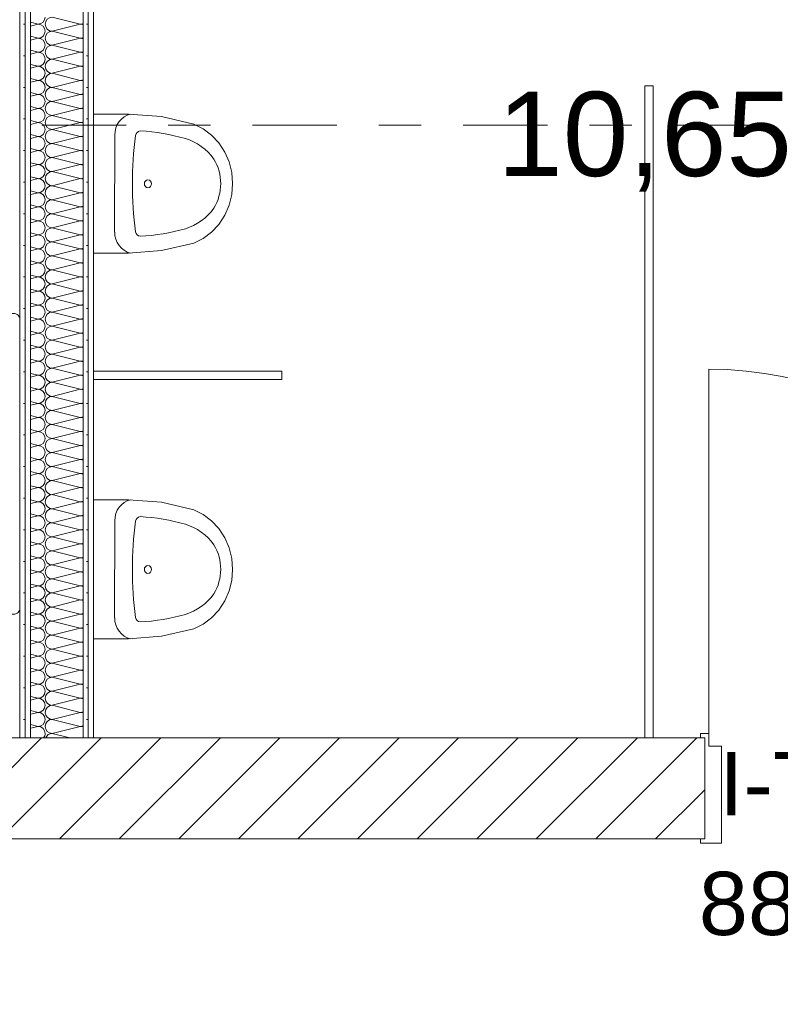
# Model space of a CAD drawing. Header units: metres. Extents: x -167 to 262, y -186 to 508.
# Tile 208 of 256: x 54.47 to 56.28, y 36.5 to 38.84. Entities that reach past the tile are written whole.
import ezdxf
from ezdxf.enums import TextEntityAlignment as Align

# ---------------------------------------------------------------- set-up
doc = ezdxf.new("R2010")
doc.units = ezdxf.units.M
doc.header["$MEASUREMENT"] = 0
doc.linetypes.add('Raster', pattern=[0.4, 0.2, -0.1, 0, -0.1])
for name, color, linetype in [('10 Wand außen', 7, 'Continuous'), ('10 Wand innen tragend', 7, 'Continuous'), ('50 Sanitäreinrichtung', 7, 'Continuous'), ('60 Auffüllung', 7, 'Continuous'), ('70 Sanitär Installation', 7, 'Continuous'), ('80 Raum', 7, 'Continuous'), ('90 Achsraster', 7, 'Continuous'), ('94 Genehmigungsplanung Bemaßung', 7, 'Continuous')]:
    doc.layers.add(name, color=color, linetype=linetype)
doc.styles.add('ERSTELLTER_STIL_1', font='arial.ttf')
doc.styles.add('ERSTELLTER_STIL_2', font='arial.ttf')
doc.dimstyles.new('ERSTELLTER_STIL__1', dxfattribs={"dimtxt": 0.25, "dimasz": 0.19, "dimexe": 0.18, "dimexo": 0.1, "dimgap": 0, "dimtad": 1, "dimtih": 1, "dimtoh": 1, "dimzin": 0, "dimdsep": 46, "dimtxsty": 'ERSTELLTER_STIL_1', "dimblk": 'ARROWHEAD_6', "dimblk1": 'ARROWHEAD_6', "dimblk2": 'ARROWHEAD_6', "dimcen": 0.09, "dimclrd": 7, "dimclre": 7, "dimclrt": 7, "dimazin": 0, "dimtfac": 1, "dimtdec": 4, "dimtmove": 0, "dimatfit": 3, "dimfxl": 1, "dimtolj": 1, "dimtzin": 0, "dimarcsym": 0})
doc.dimstyles.new('ERSTELLTER_STIL__2', dxfattribs={"dimtxt": 0.25, "dimasz": 0.19, "dimexe": 0.18, "dimexo": 0.1, "dimgap": 0, "dimtad": 1, "dimzin": 0, "dimdsep": 46, "dimtxsty": 'ERSTELLTER_STIL_1', "dimblk": 'ARROWHEAD_6', "dimblk1": 'ARROWHEAD_6', "dimblk2": 'ARROWHEAD_6', "dimcen": 0.09, "dimclrd": 7, "dimclre": 7, "dimclrt": 7, "dimazin": 0, "dimtfac": 1, "dimtdec": 4, "dimtmove": 0, "dimatfit": 3, "dimfxl": 1, "dimtolj": 1, "dimtzin": 0, "dimarcsym": 0})
pattern_1 = [(0, (27236.132094, 33357.27905), (0, 0.075), [0, -0.075])]

# ---------------------------------------------------------------- blocks, each defined once
blk = doc.blocks.new('WC Herren_0-07_12_1', base_point=(56.2912, 39.0113))
at = {"layer": '80 Raum', "color": 7, "lineweight": 18, "insert": (55.6055, 38.727), "char_height": 0.2, "attachment_point": 1, "style": 'ERSTELLTER_STIL_1'}
blk.add_mtext('\\A1;{\\pql;\\pt0,0.2;\\fArial|b0|i0|c0|p0;\\W1.000000;10,65\\fArial|b0|i0|c0|p0;\\W1.000000;\\A1{\\H.66x;\\S^  ;}\\fArial|b0|i0|c0|p0;\\W1.000000; m\\fArial|b0|i0|c0|p0;\\W1.000000;\\A1{\\H.66x;\\S2^  ;}}', dxfattribs=at)
at = {"layer": '80 Raum', "color": 7, "lineweight": 18, "style": 'ERSTELLTER_STIL_1'}
for tag, p in [('DUMMY_850', (56.977, 39.5613)), ('ROOM_NAME', (55.6055, 39.5156)), ('DUMMY_851', (56.1544, 39.1684)), ('ROOM_NUMBER', (55.6055, 39.1227)), ('DUMMY_852', (55.6055, 38.7756))]:
    blk.add_attdef(tag, text='', height=0.2, dxfattribs=at).set_placement(p, align=Align.TOP_LEFT)
blk = doc.blocks.new('Zargentür 1-Fl 27_4')
at = {"layer": '10 Wand innen tragend', "color": 7, "linetype": 'Continuous', "lineweight": 18}
for p, q in [((0.4325, 0.01), (0.4325, 0.875)), ((-0.4325, 0.01), (-0.4525, 0.01)), ((-0.4525, 0.01), (-0.4525, 0)), ((-0.4525, 0), (-0.4425, 0)), ((-0.4425, 0), (-0.4425, -0.24)), ((-0.4325, -0.02), (-0.4325, 0.01)), ((0.4325, -0.02), (0.4325, 0.01)), ((0.4325, 0.01), (0.4525, 0.01)), ((0.4525, 0), (0.4425, 0)), ((0.4425, 0), (0.4425, -0.24)), ((0.4525, 0.01), (0.4525, 0)), ((-0.4025, -0.02), (-0.4325, -0.02)), ((-0.4025, -0.25), (-0.4025, -0.02)), ((0.4025, -0.25), (0.4025, -0.02)), ((0.4025, -0.02), (0.4325, -0.02)), ((-0.4425, -0.24), (-0.4525, -0.24)), ((-0.4525, -0.24), (-0.4525, -0.25)), ((-0.4525, -0.25), (-0.4025, -0.25)), ((0.4525, -0.25), (0.4025, -0.25)), ((0.4425, -0.24), (0.4525, -0.24)), ((0.4525, -0.24), (0.4525, -0.25))]:
    blk.add_line(p, q, dxfattribs=at)
at = {"layer": '10 Wand innen tragend', "color": 7, "linetype": 'Continuous', "lineweight": 13}
for p, q in [((-0.4425, 0), (-0.4425, -0.24)), ((-0.4425, 0), (-0.4425, -0.24)), ((0.4425, 0), (0.4425, -0.24)), ((0.4425, 0), (0.4425, -0.24))]:
    blk.add_line(p, q, dxfattribs=at)
blk.add_arc((0.4325, 0.01), 0.865, 90, 180, dxfattribs=at)
blk = doc.blocks.new('T Marker 27_17')
at = {"layer": '10 Wand innen tragend', "color": 7, "lineweight": 13, "char_height": 0.15, "attachment_point": 7, "rotation": 180, "style": 'ERSTELLTER_STIL_1'}
for s, insert in [('\\A1;{\\pql;\\pt0;\\fArial|b0|i0|c0|p0;\\W1.000000;88\\fArial|b0|i0|c0|p0;\\W1.000000;\\A1{\\H.66x;\\S5^  ;}\\fArial|b0|i0|c0|p0;\\W1.000000; x 2,41\\fArial|b0|i0|c0|p0;\\W1.000000;\\A1{\\H.66x;\\S^  ;}}', (0.4563, 0.2718)), ('\\A1;{\\pql;\\pt0;\\fArial|b0|i0|c0|p0;\\W1.000000;I-Tür-05\\fArial|b0|i0|c0|p0;\\W1.000000;\\fArial|b0|i0|c0|p0;\\W1.000000;\\fArial|b0|i0|c0|p0;\\W1.000000;}', (0.4084, -0.0542))]:
    blk.add_mtext(s, dxfattribs=dict(at, insert=insert))
blk = doc.blocks.new('*X108', base_point=(27236.1321, 33357.279))
at = {"layer": '10 Wand außen', "color": 8, "linetype": 'Continuous', "lineweight": 18}
for p, q in [((54.5488, 38.8457), (54.6154, 38.829)), ((54.497, 38.8337), (54.5154, 38.829)), ((54.497, 38.8244), (54.5154, 38.829)), ((54.5488, 38.8124), (54.6154, 38.829)), ((54.497, 38.8003), (54.5154, 38.7957)), ((54.497, 38.7911), (54.5154, 38.7957)), ((54.5488, 38.8124), (54.6154, 38.7957)), ((54.5488, 38.779), (54.6154, 38.7957)), ((54.5488, 38.779), (54.6154, 38.7624)), ((54.497, 38.767), (54.5154, 38.7624)), ((54.497, 38.7578), (54.5154, 38.7624)), ((54.5488, 38.7457), (54.6154, 38.7624)), ((54.497, 38.7337), (54.5154, 38.729)), ((54.497, 38.7244), (54.5154, 38.729)), ((54.5488, 38.7457), (54.6154, 38.729)), ((54.5488, 38.7124), (54.6154, 38.729)), ((54.497, 38.7003), (54.5154, 38.6957)), ((54.5488, 38.7124), (54.6154, 38.6957)), ((54.497, 38.6911), (54.5154, 38.6957)), ((54.5488, 38.679), (54.6154, 38.6957)), ((54.5488, 38.679), (54.6154, 38.6624)), ((54.497, 38.667), (54.5154, 38.6624)), ((54.497, 38.6578), (54.5154, 38.6624)), ((54.5488, 38.6457), (54.6154, 38.6624)), ((54.497, 38.6337), (54.5154, 38.629)), ((54.497, 38.6244), (54.5154, 38.629)), ((54.5488, 38.6457), (54.6154, 38.629)), ((54.5488, 38.6124), (54.6154, 38.629)), ((54.5488, 38.6124), (54.6154, 38.5957)), ((54.497, 38.6003), (54.5154, 38.5957)), ((54.497, 38.5911), (54.5154, 38.5957)), ((54.5488, 38.579), (54.6154, 38.5957)), ((54.497, 38.567), (54.5154, 38.5624)), ((54.497, 38.5578), (54.5154, 38.5624)), ((54.5488, 38.579), (54.6154, 38.5624)), ((54.5488, 38.5457), (54.6154, 38.5624)), ((54.5488, 38.5457), (54.6154, 38.529)), ((54.497, 38.5337), (54.5154, 38.529)), ((54.497, 38.5244), (54.5154, 38.529)), ((54.5488, 38.5124), (54.6154, 38.529)), ((54.5488, 38.5124), (54.6154, 38.4957)), ((54.497, 38.5003), (54.5154, 38.4957)), ((54.497, 38.4911), (54.5154, 38.4957)), ((54.5488, 38.479), (54.6154, 38.4957)), ((54.497, 38.467), (54.5154, 38.4624)), ((54.5488, 38.479), (54.6154, 38.4624)), ((54.497, 38.4578), (54.5154, 38.4624)), ((54.5488, 38.4457), (54.6154, 38.4624)), ((54.5488, 38.4457), (54.6154, 38.429)), ((54.497, 38.4337), (54.5154, 38.429)), ((54.497, 38.4244), (54.5154, 38.429)), ((54.5488, 38.4124), (54.6154, 38.429)), ((54.497, 38.4003), (54.5154, 38.3957)), ((54.497, 38.3911), (54.5154, 38.3957)), ((54.5488, 38.4124), (54.6154, 38.3957)), ((54.5488, 38.379), (54.6154, 38.3957)), ((54.5488, 38.379), (54.6154, 38.3624)), ((54.497, 38.367), (54.5154, 38.3624)), ((54.497, 38.3578), (54.5154, 38.3624)), ((54.5488, 38.3457), (54.6154, 38.3624)), ((54.497, 38.3337), (54.5154, 38.329)), ((54.497, 38.3244), (54.5154, 38.329)), ((54.5488, 38.3457), (54.6154, 38.329)), ((54.5488, 38.3124), (54.6154, 38.329)), ((54.5488, 38.3124), (54.6154, 38.2957)), ((54.497, 38.3003), (54.5154, 38.2957)), ((54.497, 38.2911), (54.5154, 38.2957)), ((54.5488, 38.279), (54.6154, 38.2957)), ((54.5488, 38.279), (54.6154, 38.2624)), ((54.497, 38.267), (54.5154, 38.2624)), ((54.497, 38.2578), (54.5154, 38.2624)), ((54.5488, 38.2457), (54.6154, 38.2624)), ((54.497, 38.2337), (54.5154, 38.229)), ((54.5488, 38.2457), (54.6154, 38.229)), ((54.497, 38.2244), (54.5154, 38.229)), ((54.5488, 38.2124), (54.6154, 38.229)), ((54.5488, 38.2124), (54.6154, 38.1957)), ((54.497, 38.2003), (54.5154, 38.1957)), ((54.497, 38.1911), (54.5154, 38.1957)), ((54.5488, 38.179), (54.6154, 38.1957)), ((54.497, 38.167), (54.5154, 38.1624)), ((54.497, 38.1578), (54.5154, 38.1624)), ((54.5488, 38.179), (54.6154, 38.1624)), ((54.5488, 38.1457), (54.6154, 38.1624)), ((54.5488, 38.1457), (54.6154, 38.129)), ((54.497, 38.1337), (54.5154, 38.129)), ((54.497, 38.1244), (54.5154, 38.129)), ((54.5488, 38.1124), (54.6154, 38.129)), ((54.497, 38.1003), (54.5154, 38.0957)), ((54.497, 38.0911), (54.5154, 38.0957)), ((54.5488, 38.1124), (54.6154, 38.0957)), ((54.5488, 38.079), (54.6154, 38.0957)), ((54.5488, 38.079), (54.6154, 38.0624)), ((54.497, 38.067), (54.5154, 38.0624)), ((54.497, 38.0578), (54.5154, 38.0624)), ((54.5488, 38.0457), (54.6154, 38.0624)), ((54.5488, 38.0457), (54.6154, 38.029)), ((54.497, 38.0337), (54.5154, 38.029)), ((54.497, 38.0244), (54.5154, 38.029)), ((54.5488, 38.0124), (54.6154, 38.029)), ((54.497, 38.0003), (54.5154, 37.9957)), ((54.5488, 38.0124), (54.6154, 37.9957)), ((54.497, 37.9911), (54.5154, 37.9957)), ((54.5488, 37.979), (54.6154, 37.9957)), ((54.5488, 37.979), (54.6154, 37.9624)), ((54.497, 37.967), (54.5154, 37.9624)), ((54.497, 37.9578), (54.5154, 37.9624)), ((54.5488, 37.9457), (54.6154, 37.9624)), ((54.497, 37.9337), (54.5154, 37.929)), ((54.497, 37.9244), (54.5154, 37.929)), ((54.5488, 37.9457), (54.6154, 37.929)), ((54.5488, 37.9124), (54.6154, 37.929)), ((54.5488, 37.9124), (54.6154, 37.8957)), ((54.497, 37.9003), (54.5154, 37.8957)), ((54.497, 37.8911), (54.5154, 37.8957)), ((54.5488, 37.879), (54.6154, 37.8957)), ((54.497, 37.867), (54.5154, 37.8624)), ((54.497, 37.8578), (54.5154, 37.8624)), ((54.5488, 37.879), (54.6154, 37.8624)), ((54.5488, 37.8457), (54.6154, 37.8624)), ((54.5488, 37.8457), (54.6154, 37.829)), ((54.497, 37.8337), (54.5154, 37.829)), ((54.497, 37.8244), (54.5154, 37.829)), ((54.5488, 37.8124), (54.6154, 37.829)), ((54.5488, 37.8124), (54.6154, 37.7957)), ((54.497, 37.8003), (54.5154, 37.7957)), ((54.497, 37.7911), (54.5154, 37.7957)), ((54.5488, 37.779), (54.6154, 37.7957)), ((54.497, 37.767), (54.5154, 37.7624)), ((54.5488, 37.779), (54.6154, 37.7624)), ((54.497, 37.7578), (54.5154, 37.7624)), ((54.5488, 37.7457), (54.6154, 37.7624)), ((54.5488, 37.7457), (54.6154, 37.729)), ((54.497, 37.7337), (54.5154, 37.729)), ((54.497, 37.7244), (54.5154, 37.729)), ((54.5488, 37.7124), (54.6154, 37.729)), ((54.497, 37.7003), (54.5154, 37.6957)), ((54.497, 37.6911), (54.5154, 37.6957)), ((54.5488, 37.7124), (54.6154, 37.6957)), ((54.5488, 37.679), (54.6154, 37.6957)), ((54.5488, 37.679), (54.6154, 37.6624)), ((54.497, 37.667), (54.5154, 37.6624)), ((54.497, 37.6578), (54.5154, 37.6624)), ((54.5488, 37.6457), (54.6154, 37.6624)), ((54.497, 37.6337), (54.5154, 37.629)), ((54.497, 37.6244), (54.5154, 37.629)), ((54.5488, 37.6457), (54.6154, 37.629)), ((54.5488, 37.6124), (54.6154, 37.629)), ((54.5488, 37.6124), (54.6154, 37.5957)), ((54.497, 37.6003), (54.5154, 37.5957)), ((54.497, 37.5911), (54.5154, 37.5957)), ((54.5488, 37.579), (54.6154, 37.5957)), ((54.5488, 37.579), (54.6154, 37.5624)), ((54.497, 37.567), (54.5154, 37.5624)), ((54.497, 37.5578), (54.5154, 37.5624)), ((54.5488, 37.5457), (54.6154, 37.5624)), ((54.497, 37.5337), (54.5154, 37.529)), ((54.5488, 37.5457), (54.6154, 37.529)), ((54.497, 37.5244), (54.5154, 37.529)), ((54.5488, 37.5124), (54.6154, 37.529)), ((54.5488, 37.5124), (54.6154, 37.4957)), ((54.497, 37.5003), (54.5154, 37.4957)), ((54.497, 37.4911), (54.5154, 37.4957)), ((54.5488, 37.479), (54.6154, 37.4957)), ((54.497, 37.467), (54.5154, 37.4624)), ((54.497, 37.4578), (54.5154, 37.4624)), ((54.5488, 37.479), (54.6154, 37.4624)), ((54.5488, 37.4457), (54.6154, 37.4624)), ((54.5488, 37.4457), (54.6154, 37.429)), ((54.497, 37.4337), (54.5154, 37.429)), ((54.497, 37.4244), (54.5154, 37.429)), ((54.5488, 37.4124), (54.6154, 37.429)), ((54.497, 37.4003), (54.5154, 37.3957)), ((54.497, 37.3911), (54.5154, 37.3957)), ((54.5488, 37.4124), (54.6154, 37.3957)), ((54.5488, 37.379), (54.6154, 37.3957)), ((54.5488, 37.379), (54.6154, 37.3624)), ((54.497, 37.367), (54.5154, 37.3624)), ((54.497, 37.3578), (54.5154, 37.3624)), ((54.5488, 37.3457), (54.6154, 37.3624)), ((54.5488, 37.3457), (54.6154, 37.329)), ((54.497, 37.3337), (54.5154, 37.329)), ((54.497, 37.3244), (54.5154, 37.329)), ((54.5488, 37.3124), (54.6154, 37.329)), ((54.497, 37.3003), (54.5154, 37.2957)), ((54.5488, 37.3124), (54.6154, 37.2957)), ((54.497, 37.2911), (54.5154, 37.2957)), ((54.5488, 37.279), (54.6154, 37.2957)), ((54.5488, 37.279), (54.6154, 37.2624)), ((54.497, 37.267), (54.5154, 37.2624)), ((54.497, 37.2578), (54.5154, 37.2624)), ((54.5488, 37.2457), (54.6154, 37.2624)), ((54.497, 37.2337), (54.5154, 37.229)), ((54.497, 37.2244), (54.5154, 37.229)), ((54.5488, 37.2457), (54.6154, 37.229)), ((54.5488, 37.2124), (54.6154, 37.229)), ((54.5488, 37.2124), (54.6154, 37.1957)), ((54.497, 37.2003), (54.5154, 37.1957)), ((54.497, 37.1911), (54.5154, 37.1957)), ((54.5488, 37.179), (54.6154, 37.1957)), ((54.497, 37.167), (54.5154, 37.1624)), ((54.497, 37.1578), (54.5154, 37.1624)), ((54.5488, 37.179), (54.6154, 37.1624)), ((54.5488, 37.1457), (54.6154, 37.1624)), ((54.5488, 37.1457), (54.5909, 37.1352))]:
    blk.add_line(p, q, dxfattribs=at)
for centre, start, end in [((54.5154, 38.8457), 270, 0), ((54.5488, 38.829), 90, 180), ((54.5154, 38.8124), 0, 90), ((54.5488, 38.829), 180, 270), ((54.6154, 38.8457), 270, 293.1942), ((54.6154, 38.8124), 66.8058, 90), ((54.5154, 38.8124), 270, 0), ((54.5154, 38.779), 0, 90), ((54.5488, 38.7957), 90, 180), ((54.5488, 38.7957), 180, 270), ((54.6154, 38.8124), 270, 293.1942), ((54.6154, 38.779), 66.8058, 90), ((54.5154, 38.779), 270, 0), ((54.5488, 38.7624), 90, 180), ((54.5154, 38.7457), 0, 90), ((54.5488, 38.7624), 180, 270), ((54.6154, 38.779), 270, 293.1942), ((54.6154, 38.7457), 66.8058, 90), ((54.5154, 38.7457), 270, 0), ((54.5154, 38.7124), 0, 90), ((54.5488, 38.729), 90, 180), ((54.5488, 38.729), 180, 270), ((54.6154, 38.7457), 270, 293.1942), ((54.6154, 38.7124), 66.8058, 90), ((54.5154, 38.7124), 270, 0), ((54.5488, 38.6957), 90, 180), ((54.5154, 38.679), 0, 90), ((54.5154, 38.679), 270, 0), ((54.5488, 38.6957), 180, 270), ((54.5488, 38.6624), 90, 180), ((54.6154, 38.7124), 270, 293.1942), ((54.6154, 38.679), 66.8058, 90), ((54.5154, 38.6457), 0, 90), ((54.5488, 38.6624), 180, 270), ((54.6154, 38.679), 270, 293.1942), ((54.6154, 38.6457), 66.8058, 90), ((54.5154, 38.6457), 270, 0), ((54.5154, 38.6124), 0, 90), ((54.5488, 38.629), 90, 180), ((54.5488, 38.629), 180, 270), ((54.6154, 38.6457), 270, 293.1942), ((54.6154, 38.6124), 66.8058, 90), ((54.5154, 38.6124), 270, 0), ((54.5488, 38.5957), 90, 180), ((54.5154, 38.579), 0, 90), ((54.5488, 38.5957), 180, 270), ((54.6154, 38.6124), 270, 293.1942), ((54.6154, 38.579), 66.8058, 90), ((54.5154, 38.579), 270, 0), ((54.5154, 38.5457), 0, 90), ((54.5488, 38.5624), 90, 180), ((54.5488, 38.5624), 180, 270), ((54.6154, 38.579), 270, 293.1942), ((54.6154, 38.5457), 66.8058, 90), ((54.5154, 38.5457), 270, 0), ((54.5488, 38.529), 90, 180), ((54.5154, 38.5124), 0, 90), ((54.5154, 38.5124), 270, 0), ((54.5488, 38.529), 180, 270), ((54.5488, 38.4957), 90, 180), ((54.6154, 38.5457), 270, 293.1942), ((54.6154, 38.5124), 66.8058, 90), ((54.5154, 38.479), 0, 90), ((54.5488, 38.4957), 180, 270), ((54.6154, 38.5124), 270, 293.1942), ((54.6154, 38.479), 66.8058, 90), ((54.5154, 38.479), 270, 0), ((54.5488, 38.4624), 90, 180), ((54.5154, 38.4457), 0, 90), ((54.5154, 38.4457), 270, 0), ((54.5488, 38.4624), 180, 270), ((54.5488, 38.429), 90, 180), ((54.6154, 38.479), 270, 293.1942), ((54.6154, 38.4457), 66.8058, 90), ((54.5154, 38.4124), 0, 90), ((54.5488, 38.429), 180, 270), ((54.6154, 38.4457), 270, 293.1942), ((54.6154, 38.4124), 66.8058, 90), ((54.5154, 38.4124), 270, 0), ((54.5154, 38.379), 0, 90), ((54.5488, 38.3957), 90, 180), ((54.5488, 38.3957), 180, 270), ((54.6154, 38.4124), 270, 293.1942), ((54.6154, 38.379), 66.8058, 90), ((54.5154, 38.379), 270, 0), ((54.5488, 38.3624), 90, 180), ((54.5154, 38.3457), 0, 90), ((54.5488, 38.3624), 180, 270), ((54.6154, 38.379), 270, 293.1942), ((54.6154, 38.3457), 66.8058, 90), ((54.5154, 38.3457), 270, 0), ((54.5154, 38.3124), 0, 90), ((54.5488, 38.329), 90, 180), ((54.5488, 38.329), 180, 270), ((54.6154, 38.3457), 270, 293.1942), ((54.6154, 38.3124), 66.8058, 90), ((54.5154, 38.3124), 270, 0), ((54.5488, 38.2957), 90, 180), ((54.5154, 38.279), 0, 90), ((54.5154, 38.279), 270, 0), ((54.5488, 38.2957), 180, 270), ((54.5488, 38.2624), 90, 180), ((54.6154, 38.3124), 270, 293.1942), ((54.6154, 38.279), 66.8058, 90), ((54.5154, 38.2457), 0, 90), ((54.5488, 38.2624), 180, 270), ((54.6154, 38.279), 270, 293.1942), ((54.6154, 38.2457), 66.8058, 90), ((54.5154, 38.2457), 270, 0), ((54.5488, 38.229), 90, 180), ((54.5154, 38.2124), 0, 90), ((54.5154, 38.2124), 270, 0), ((54.5488, 38.229), 180, 270), ((54.5488, 38.1957), 90, 180), ((54.6154, 38.2457), 270, 293.1942), ((54.6154, 38.2124), 66.8058, 90), ((54.5154, 38.179), 0, 90), ((54.5488, 38.1957), 180, 270), ((54.6154, 38.2124), 270, 293.1942), ((54.6154, 38.179), 66.8058, 90), ((54.5154, 38.179), 270, 0), ((54.5154, 38.1457), 0, 90), ((54.5488, 38.1624), 90, 180), ((54.5488, 38.1624), 180, 270), ((54.6154, 38.179), 270, 293.1942), ((54.6154, 38.1457), 66.8058, 90), ((54.5154, 38.1457), 270, 0), ((54.5488, 38.129), 90, 180), ((54.5154, 38.1124), 0, 90), ((54.5488, 38.129), 180, 270), ((54.6154, 38.1457), 270, 293.1942), ((54.6154, 38.1124), 66.8058, 90), ((54.5154, 38.1124), 270, 0), ((54.5154, 38.079), 0, 90), ((54.5488, 38.0957), 90, 180), ((54.5488, 38.0957), 180, 270), ((54.6154, 38.1124), 270, 293.1942), ((54.6154, 38.079), 66.8058, 90), ((54.5154, 38.079), 270, 0), ((54.5488, 38.0624), 90, 180), ((54.5154, 38.0457), 0, 90), ((54.5154, 38.0457), 270, 0), ((54.5488, 38.0624), 180, 270), ((54.5488, 38.029), 90, 180), ((54.6154, 38.079), 270, 293.1942), ((54.6154, 38.0457), 66.8058, 90), ((54.5154, 38.0124), 0, 90), ((54.5488, 38.029), 180, 270), ((54.6154, 38.0457), 270, 293.1942), ((54.6154, 38.0124), 66.8058, 90), ((54.5154, 38.0124), 270, 0), ((54.5488, 37.9957), 90, 180), ((54.5154, 37.979), 0, 90), ((54.5154, 37.979), 270, 0), ((54.5488, 37.9957), 180, 270), ((54.5488, 37.9624), 90, 180), ((54.6154, 38.0124), 270, 293.1942), ((54.6154, 37.979), 66.8058, 90), ((54.5154, 37.9457), 0, 90), ((54.5488, 37.9624), 180, 270), ((54.6154, 37.979), 270, 293.1942), ((54.6154, 37.9457), 66.8058, 90), ((54.5154, 37.9457), 270, 0), ((54.5154, 37.9124), 0, 90), ((54.5488, 37.929), 90, 180), ((54.5488, 37.929), 180, 270), ((54.6154, 37.9457), 270, 293.1942), ((54.6154, 37.9124), 66.8058, 90), ((54.5154, 37.9124), 270, 0), ((54.5488, 37.8957), 90, 180), ((54.5154, 37.879), 0, 90), ((54.5488, 37.8957), 180, 270), ((54.6154, 37.9124), 270, 293.1942), ((54.6154, 37.879), 66.8058, 90), ((54.5154, 37.879), 270, 0), ((54.5154, 37.8457), 0, 90), ((54.5488, 37.8624), 90, 180), ((54.5488, 37.8624), 180, 270), ((54.6154, 37.879), 270, 293.1942), ((54.6154, 37.8457), 66.8058, 90), ((54.5154, 37.8457), 270, 0), ((54.5488, 37.829), 90, 180), ((54.5154, 37.8124), 0, 90), ((54.5154, 37.8124), 270, 0), ((54.5488, 37.829), 180, 270), ((54.5488, 37.7957), 90, 180), ((54.6154, 37.8457), 270, 293.1942), ((54.6154, 37.8124), 66.8058, 90), ((54.5154, 37.779), 0, 90), ((54.5488, 37.7957), 180, 270), ((54.6154, 37.8124), 270, 293.1942), ((54.6154, 37.779), 66.8058, 90), ((54.5154, 37.779), 270, 0), ((54.5488, 37.7624), 90, 180), ((54.5154, 37.7457), 0, 90), ((54.5154, 37.7457), 270, 0), ((54.5488, 37.7624), 180, 270), ((54.5488, 37.729), 90, 180), ((54.6154, 37.779), 270, 293.1942), ((54.6154, 37.7457), 66.8058, 90), ((54.5154, 37.7124), 0, 90), ((54.5488, 37.729), 180, 270), ((54.6154, 37.7457), 270, 293.1942), ((54.6154, 37.7124), 66.8058, 90), ((54.5154, 37.7124), 270, 0), ((54.5154, 37.679), 0, 90), ((54.5488, 37.6957), 90, 180), ((54.5488, 37.6957), 180, 270), ((54.6154, 37.7124), 270, 293.1942), ((54.6154, 37.679), 66.8058, 90), ((54.5154, 37.679), 270, 0), ((54.5488, 37.6624), 90, 180), ((54.5154, 37.6457), 0, 90), ((54.5488, 37.6624), 180, 270), ((54.6154, 37.679), 270, 293.1942), ((54.6154, 37.6457), 66.8058, 90), ((54.5154, 37.6457), 270, 0), ((54.5154, 37.6124), 0, 90), ((54.5488, 37.629), 90, 180), ((54.5488, 37.629), 180, 270), ((54.6154, 37.6457), 270, 293.1942), ((54.6154, 37.6124), 66.8058, 90), ((54.5154, 37.6124), 270, 0), ((54.5488, 37.5957), 90, 180), ((54.5154, 37.579), 0, 90), ((54.5154, 37.579), 270, 0), ((54.5488, 37.5957), 180, 270), ((54.5488, 37.5624), 90, 180), ((54.6154, 37.6124), 270, 293.1942), ((54.6154, 37.579), 66.8058, 90), ((54.5154, 37.5457), 0, 90), ((54.5488, 37.5624), 180, 270), ((54.6154, 37.579), 270, 293.1942), ((54.6154, 37.5457), 66.8058, 90), ((54.5154, 37.5457), 270, 0), ((54.5488, 37.529), 90, 180), ((54.5154, 37.5124), 0, 90), ((54.5154, 37.5124), 270, 0), ((54.5488, 37.529), 180, 270), ((54.5488, 37.4957), 90, 180), ((54.6154, 37.5457), 270, 293.1942), ((54.6154, 37.5124), 66.8058, 90), ((54.5154, 37.479), 0, 90), ((54.5488, 37.4957), 180, 270), ((54.6154, 37.5124), 270, 293.1942), ((54.6154, 37.479), 66.8058, 90), ((54.5154, 37.479), 270, 0), ((54.5154, 37.4457), 0, 90), ((54.5488, 37.4624), 90, 180), ((54.5488, 37.4624), 180, 270), ((54.6154, 37.479), 270, 293.1942), ((54.6154, 37.4457), 66.8058, 90), ((54.5154, 37.4457), 270, 0), ((54.5488, 37.429), 90, 180), ((54.5154, 37.4124), 0, 90), ((54.5488, 37.429), 180, 270), ((54.6154, 37.4457), 270, 293.1942), ((54.6154, 37.4124), 66.8058, 90), ((54.5154, 37.4124), 270, 0), ((54.5154, 37.379), 0, 90), ((54.5488, 37.3957), 90, 180), ((54.5488, 37.3957), 180, 270), ((54.6154, 37.4124), 270, 293.1942), ((54.6154, 37.379), 66.8058, 90), ((54.5154, 37.379), 270, 0), ((54.5488, 37.3624), 90, 180), ((54.5154, 37.3457), 0, 90), ((54.5154, 37.3457), 270, 0), ((54.5488, 37.3624), 180, 270), ((54.5488, 37.329), 90, 180), ((54.6154, 37.379), 270, 293.1942), ((54.6154, 37.3457), 66.8058, 90), ((54.5154, 37.3124), 0, 90), ((54.5488, 37.329), 180, 270), ((54.6154, 37.3457), 270, 293.1942), ((54.6154, 37.3124), 66.8058, 90), ((54.5154, 37.3124), 270, 0), ((54.5488, 37.2957), 90, 180), ((54.6154, 37.3124), 270, 293.1942), ((54.5154, 37.279), 0, 90), ((54.5154, 37.279), 270, 0), ((54.5488, 37.2957), 180, 270), ((54.5488, 37.2624), 90, 180), ((54.6154, 37.279), 66.8058, 90), ((54.5154, 37.2457), 0, 90), ((54.5488, 37.2624), 180, 270), ((54.6154, 37.279), 270, 293.1942), ((54.6154, 37.2457), 66.8058, 90), ((54.5154, 37.2457), 270, 0), ((54.5154, 37.2124), 0, 90), ((54.5488, 37.229), 90, 180), ((54.5488, 37.229), 180, 270), ((54.6154, 37.2457), 270, 293.1942), ((54.6154, 37.2124), 66.8058, 90), ((54.5154, 37.2124), 270, 0), ((54.5488, 37.1957), 90, 180), ((54.5154, 37.179), 0, 90), ((54.5488, 37.1957), 180, 270), ((54.6154, 37.2124), 270, 293.1942), ((54.6154, 37.179), 66.8058, 90), ((54.5154, 37.179), 270, 0), ((54.5154, 37.1457), 0, 90), ((54.5488, 37.1624), 90, 180), ((54.5488, 37.1624), 180, 270), ((54.6154, 37.179), 270, 293.1942), ((54.6154, 37.1457), 66.8058, 90), ((54.5154, 37.1457), 320.8098, 0), ((54.5488, 37.129), 90, 158.4014)]:
    blk.add_arc(centre, 0.0167, start, end, dxfattribs=at)
blk = doc.blocks.new('Standard-Rastermarker_139')
at = {"layer": '90 Achsraster', "color": 14, "linetype": 'Raster', "lineweight": 18, "true_color": 0xa80000}
blk.add_line((1, 0), (45.4427, 0), dxfattribs=at)
at = {"layer": '90 Achsraster', "color": 14, "lineweight": 18, "true_color": 0xa80000, "style": 'ERSTELLTER_STIL_2'}
for tag, p in [('AC_MarkerText_1_0', (-0.35, 0.15)), ('AC_MarkerText_1_1', (46.7927, 0.15))]:
    blk.add_attdef(tag, text='', height=0.3, dxfattribs=at).set_placement(p, align=Align.TOP_CENTER)
blk = doc.blocks.new('Waschbecken 01 27_2')
at = {"layer": '50 Sanitäreinrichtung', "color": 7, "linetype": 'Continuous', "lineweight": 13}
for p, q in [((-0.3121, -0.11), (0.3121, -0.11)), ((-0.3271, -0.4788), (-0.3271, -0.125)), ((0.3271, -0.125), (0.3271, -0.4788)), ((0.3121, -0.4938), (-0.3121, -0.4938))]:
    blk.add_line(p, q, dxfattribs=at)
at = {"layer": '50 Sanitäreinrichtung', "color": 7, "linetype": 'Continuous', "lineweight": 13, "flags": 128}
blk.add_lwpolyline([(-0.3421, 0), (0.3421, 0, -0.414214), (0.3571, -0.015), (0.3571, -0.5088, -0.414214), (0.3421, -0.5238), (-0.3421, -0.5238, -0.414214), (-0.3571, -0.5088), (-0.3571, -0.015, -0.414214)], format="xyb", close=True, dxfattribs=at)
blk.add_lwpolyline([(-0.02, -0.175), (0.02, -0.175), (0.02, -0.04), (-0.02, -0.04)], close=True, dxfattribs=at)
at = {"layer": '50 Sanitäreinrichtung', "color": 7, "linetype": 'Continuous', "lineweight": 13}
blk.add_circle((0, -0.2228), 0.02, dxfattribs=at)
for centre, start, end in [((-0.3121, -0.125), 90, 180), ((0.3121, -0.125), 0, 90), ((-0.3121, -0.4788), 180, 270), ((0.3121, -0.4788), 270, 0)]:
    blk.add_arc(centre, 0.015, start, end, dxfattribs=at)
blk = doc.blocks.new('Urinal 2 27')
at = {"layer": '50 Sanitäreinrichtung', "color": 7, "linetype": 'Continuous', "lineweight": 13}
blk.add_line((0.115, -0.0501), (-0.115, -0.0501), dxfattribs=at)
at = {"layer": '50 Sanitäreinrichtung', "color": 7, "linetype": 'Continuous', "lineweight": 13, "flags": 128}
blk.add_lwpolyline([(0.1411, -0.2378), (0.159, -0.1612), (0.165, -0.083), (0.165, 0), (-0.165, 0), (-0.165, -0.083), (-0.159, -0.1612), (-0.1411, -0.2378), (-0.1301, -0.2599), (-0.1151, -0.2799), (-0.0966, -0.2972), (-0.0751, -0.3112), (-0.0514, -0.3215), (-0.0261, -0.3279), (0, -0.33), (0.0261, -0.3279), (0.0514, -0.3215), (0.0751, -0.3112), (0.0966, -0.2972), (0.1151, -0.2799), (0.1301, -0.2599)], close=True, dxfattribs=at)
at = {"layer": '50 Sanitäreinrichtung', "color": 7, "linetype": 'Continuous', "lineweight": 13}
for centre, major_axis, start_param, end_param in [((-0.115, -0.0979), (0.0513, 0), 1.570796, 2.919805), ((0.115, -0.0979), (0.0513, 0), 0.221788, 1.570796), ((0, -0.843), (0.806, 0), 1.428537, 1.713056), ((-0.1118, -0.1119), (0.0133, 0), 1.753661, 3.055796), ((0.44, -0.0835), (0.5658, 0), 3.193476, 3.39964), ((-0.44, -0.0835), (0.5658, 0), 6.025138, 6.231302), ((0.1118, -0.1119), (0.0133, 0), 0.085797, 1.387931), ((0.0296, -0.1812), (0.1423, 0), 3.42286, 4.04878), ((-0.0296, -0.1812), (0.1423, 0), 5.375998, 6.001918), ((0, -0.2025), (0.1065, 0), 4.135515, 5.289263)]:
    blk.add_ellipse(centre, major_axis=major_axis, ratio=0.93164, start_param=start_param, end_param=end_param, dxfattribs=at)
blk.add_ellipse((0.0004, -0.1291), major_axis=(0.00926, 0), ratio=0.93164, dxfattribs=at)
blk = doc.blocks.new('*D477', base_point=(27236.1321, 33357.279))
at = {"layer": '94 Genehmigungsplanung Bemaßung', "color": 7, "linetype": 'Continuous', "lineweight": 13}
for p, q in [((38.2411, 45.7456), (38.2411, 46.1206)), ((57.8425, 45.7456), (57.8425, 46.1206)), ((38.3411, 46.0331), (38.1411, 45.8331)), ((57.9425, 46.0331), (57.7425, 45.8331)), ((38.2411, 45.9331), (57.8425, 45.9331))]:
    blk.add_line(p, q, dxfattribs=at)
at = {"layer": '94 Genehmigungsplanung Bemaßung', "color": 7, "lineweight": 13, "char_height": 0.25, "attachment_point": 7, "style": 'ERSTELLTER_STIL_1'}
for s, insert in [('\\A1;{\\pql;\\fArial|b0|i0|c0|p0;\\W1.000000;19,60}', (47.4221, 45.9831)), ('\\A1;{\\pql;\\fArial|b0|i0|c0|p0;\\W1.000000;32}', (57.3611, 45.9831))]:
    blk.add_mtext(s, dxfattribs=dict(at, insert=insert))
blk = doc.blocks.new('ARROWHEAD_6')
at = {"color": 0, "linetype": 'Continuous', "lineweight": 0}
for p, q in [((-0.5, -0.5), (0.5, 0.5)), ((0, 0), (-1, 0))]:
    blk.add_line(p, q, dxfattribs=at)
blk = doc.blocks.new('*D486', base_point=(27236.1321, 33357.279))
at = {"layer": '94 Genehmigungsplanung Bemaßung', "color": 7, "linetype": 'Continuous', "lineweight": 13}
for p, q in [((60.8659, 36.9952), (61.0659, 36.7952)), ((61.1534, 36.8952), (60.7784, 36.8952)), ((60.9659, 34.8852), (60.9659, 36.8952)), ((60.8659, 34.9852), (61.0659, 34.7852)), ((61.1534, 34.8852), (60.7784, 34.8852))]:
    blk.add_line(p, q, dxfattribs=at)
at = {"layer": '94 Genehmigungsplanung Bemaßung', "color": 7, "lineweight": 13, "char_height": 0.25, "attachment_point": 7, "rotation": 90, "style": 'ERSTELLTER_STIL_1'}
for s, insert in [('\\A1;{\\pql;\\fArial|b0|i0|c0|p0;\\W1.000000;24}', (60.9159, 36.4138)), ('\\A1;{\\pql;\\fArial|b0|i0|c0|p0;\\W1.000000;2,01}', (60.9159, 35.3659))]:
    blk.add_mtext(s, dxfattribs=dict(at, insert=insert))
blk = doc.blocks.new('*D487', base_point=(27236.1321, 33357.279))
at = {"layer": '94 Genehmigungsplanung Bemaßung', "color": 7, "linetype": 'Continuous', "lineweight": 13}
for p, q in [((60.8659, 37.2352), (61.0659, 37.0352)), ((61.1534, 37.1352), (60.7784, 37.1352)), ((60.9659, 36.8952), (60.9659, 37.1352)), ((60.8659, 36.9952), (61.0659, 36.7952)), ((61.1534, 36.8952), (60.7784, 36.8952))]:
    blk.add_line(p, q, dxfattribs=at)
blk = doc.blocks.new('*D488', base_point=(27236.1321, 33357.279))
at = {"layer": '94 Genehmigungsplanung Bemaßung', "color": 7, "linetype": 'Continuous', "lineweight": 13}
for p, q in [((60.8659, 43.7797), (61.0659, 43.5797)), ((61.1534, 43.6797), (60.7784, 43.6797)), ((60.9659, 37.1352), (60.9659, 43.6797)), ((60.8659, 37.2352), (61.0659, 37.0352)), ((61.1534, 37.1352), (60.7784, 37.1352))]:
    blk.add_line(p, q, dxfattribs=at)
at = {"layer": '94 Genehmigungsplanung Bemaßung', "color": 7, "lineweight": 13, "char_height": 0.25, "attachment_point": 7, "rotation": 90, "style": 'ERSTELLTER_STIL_1'}
for s, insert in [('\\A1;{\\pql;\\fArial|b0|i0|c0|p0;\\W1.000000;32}', (60.9159, 43.1983)), ('\\A1;{\\pql;\\fArial|b0|i0|c0|p0;\\W1.000000;6,54\\fArial|b0|i0|c0|p0;\\W1.000000;\\A1{\\H.66x;\\S5^  ;}}', (60.9759, 39.8202))]:
    blk.add_mtext(s, dxfattribs=dict(at, insert=insert))
blk = doc.blocks.new('*D491', base_point=(27236.1321, 33357.279))
at = {"layer": '94 Genehmigungsplanung Bemaßung', "color": 7, "linetype": 'Continuous', "lineweight": 13}
for p, q in [((62.3525, 43.9997), (62.3525, 44.1497)), ((62.4525, 43.8997), (62.2525, 44.0997)), ((62.54, 43.9997), (62.165, 43.9997)), ((62.3525, 28.1797), (62.3525, 43.9997)), ((62.2525, 28.2797), (62.4525, 28.0797)), ((62.54, 28.1797), (62.165, 28.1797))]:
    blk.add_line(p, q, dxfattribs=at)
at = {"layer": '94 Genehmigungsplanung Bemaßung', "color": 7, "lineweight": 13, "insert": (62.3025, 35.6607), "char_height": 0.25, "attachment_point": 7, "rotation": 90, "style": 'ERSTELLTER_STIL_1'}
blk.add_mtext('\\A1;{\\pql;\\fArial|b0|i0|c0|p0;\\W1.000000;15,82}', dxfattribs=at)

msp = doc.modelspace()

# ---------------------------------------------------------------- hatches: boundary and pattern name
at = {"layer": '10 Wand außen', "linetype": 'Continuous', "lineweight": 13, "true_color": 0x000100}
h = msp.add_hatch(dxfattribs=at)
h.set_pattern_fill('Gipskarton_0001', color=98, style=0, pattern_type=2)
h.set_pattern_definition(pattern_1)
h.paths.add_polyline_path([(54.472, 40.6753), (54.472, 37.1352), (54.4845, 37.1352), (54.4845, 40.6753)])
h = msp.add_hatch(dxfattribs=at)
h.set_pattern_fill('Gipskarton_0001', color=98, style=0, pattern_type=2)
h.set_pattern_definition(pattern_1)
h.paths.add_polyline_path([(54.4845, 40.6753), (54.4845, 37.1352), (54.497, 37.1352), (54.497, 40.6753)])
h = msp.add_hatch(dxfattribs=at)
h.set_pattern_fill('Gipskarton_0001', color=98, style=0, pattern_type=2)
h.set_pattern_definition(pattern_1)
h.paths.add_polyline_path([(54.6345, 37.1352), (54.6345, 40.6753), (54.622, 40.6753), (54.622, 37.1352)])
h = msp.add_hatch(dxfattribs=at)
h.set_pattern_fill('Gipskarton_0001', color=98, style=0, pattern_type=2)
h.set_pattern_definition(pattern_1)
h.paths.add_polyline_path([(54.647, 37.1352), (54.647, 40.6753), (54.6345, 40.6753), (54.6345, 37.1352)])
at = {"layer": '10 Wand innen tragend', "linetype": 'Continuous', "lineweight": 13, "true_color": 0x000100}
h = msp.add_hatch(dxfattribs=at)
h.set_pattern_fill('MW_Hochlochziegel_0001', color=98, style=0, pattern_type=2)
h.set_pattern_definition([(45, (27236.13209, 33357.27905), (-0.07071067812, 0.07071067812), [])])
h.paths.add_polyline_path([(56.0975, 37.1352), (53.3322, 37.1352), (53.3322, 36.8952), (56.0975, 36.8952)])
at = {"layer": '60 Auffüllung', "linetype": 'Continuous', "lineweight": 18, "true_color": 0xefefef}
h = msp.add_hatch(dxfattribs=at)
h.set_pattern_fill('Erde_1_0001', style=0, pattern_type=2)
h.set_pattern_definition([(0, (27236.1321, 33357.27905), (0, 0.779422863), [0.04875, -0.40125]), (0, (27236.3571, 33357.66876), (0, 0.779422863), [0.04875, -0.40125]), (60, (27236.1321, 33357.27905), (-0.675, 0.389711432), [0.04875, -0.40125]), (60, (27236.5821, 33357.27905), (-0.675, 0.389711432), [0.04875, -0.40125]), (120, (27236.18084, 33357.27905), (0.675, 0.389711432), [0.04875, -0.40125]), (120, (27236.63084, 33357.27905), (0.675, 0.389711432), [0.04875, -0.40125]), (0, (27236.1321, 33357.35405), (0, 0.15), [0, -0.15, 0, -0.225]), (45, (27236.2071, 33357.35405), (-0.1060660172, 0.1060660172), [0, -0.1125, 0, -0.1875])])
h.paths.add_polyline_path([(2.3366, 24.8593), (2.3419, 13.496, 0.033836), (8.8613, 14.0911, 0.026308), (13.8582, 15.1616, -0.024635), (17.3411, 16.2775), (17.3411, 24.6258), (15.3411, 24.6258), (15.3411, 30.4887), (17.3411, 30.4887), (17.3411, 43.9997), (58.1625, 43.9997), (58.1625, 45.7494), (101.6632, 45.7486), (101.6702, 49.0078), (2.342, 49.0078)])
h.paths.add_polyline_path([(9.5982, 27.1903), (4.651, 27.1903), (4.651, 42.9257), (4.651, 43.8257), (9.5982, 43.8257), (9.5982, 42.9257)], flags=0)
h.paths.add_polyline_path([(14.4618, 25.704, -0.414214), (13.8618, 26.304, -0.414214), (14.4618, 26.904, -0.414214), (15.0618, 26.304, -0.414214)], flags=0)

# ---------------------------------------------------------------- linework, layer by layer
at = {"layer": '10 Wand außen', "color": 7, "linetype": 'Continuous', "lineweight": 13}
for p, q in [((54.4845, 40.6753), (54.4845, 37.1352)), ((54.497, 40.6753), (54.497, 37.1352)), ((54.622, 37.1352), (54.622, 40.6753)), ((54.6345, 37.1352), (54.6345, 40.6753))]:
    msp.add_line(p, q, dxfattribs=at)
at = {"layer": '10 Wand außen', "color": 7, "linetype": 'Continuous', "lineweight": 13, "flags": 128}
for points in [[(54.472, 40.6753), (54.472, 37.1352)], [(54.647, 37.1352), (54.647, 40.6753)], [(54.472, 37.1352), (54.647, 37.1352)]]:
    msp.add_lwpolyline(points, dxfattribs=at)
at = {"layer": '10 Wand innen tragend', "color": 7, "linetype": 'Continuous', "lineweight": 13}
msp.add_line((56.0975, 37.1352), (56.0975, 36.8952), dxfattribs=at)
at = {"layer": '10 Wand innen tragend', "color": 7, "linetype": 'Continuous', "lineweight": 13, "flags": 128}
for points in [[(56.0975, 37.1352), (53.3322, 37.1352)], [(53.3322, 36.8952), (56.0975, 36.8952)]]:
    msp.add_lwpolyline(points, dxfattribs=at)
at = {"layer": '70 Sanitär Installation', "color": 7, "linetype": 'Continuous', "lineweight": 13, "flags": 128}
for points in [[(55.9752, 38.6826), (55.9552, 38.6826)], [(55.9552, 38.6826), (55.9552, 37.1352)], [(55.9752, 37.1352), (55.9752, 38.6826)], [(55.0941, 38.0057), (54.647, 38.0057)], [(54.647, 38.0057), (54.647, 37.9857)], [(55.0941, 37.9857), (55.0941, 38.0057)], [(54.647, 37.9857), (55.0941, 37.9857)], [(55.9552, 37.1352), (55.9752, 37.1352)]]:
    msp.add_lwpolyline(points, dxfattribs=at)

# ---------------------------------------------------------------- block references
at = {"layer": '10 Wand außen', "color": 7, "lineweight": 35}
msp.add_blockref('*X108', (27236.1321, 33357.279), dxfattribs=at)
at = {"layer": '10 Wand innen tragend', "color": 7, "linetype": 'Continuous', "lineweight": 18, "xscale": -1}
msp.add_blockref('Zargentür 1-Fl 27_4', (56.54, 37.1352), dxfattribs=at)
at = {"layer": '10 Wand innen tragend', "color": 7, "lineweight": 13, "rotation": 180}
msp.add_blockref('T Marker 27_17', (56.54, 36.8952), dxfattribs=at)
at = {"layer": '50 Sanitäreinrichtung', "color": 7, "linetype": 'Continuous', "lineweight": 18, "xscale": -1, "rotation": 89.9711992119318}
for p in [(54.647, 38.4507), (54.647, 37.5353)]:
    msp.add_blockref('Urinal 2 27', p, dxfattribs=at)
at = {"layer": '50 Sanitäreinrichtung', "color": 7, "linetype": 'Continuous', "lineweight": 18, "rotation": 270}
msp.add_blockref('Waschbecken 01 27_2', (54.472, 37.7856), dxfattribs=at)
at = {"layer": '80 Raum', "color": 7, "linetype": 'Continuous', "lineweight": 18}
msp.add_blockref('WC Herren_0-07_12_1', (56.2912, 39.0113), dxfattribs=at).add_auto_attribs({'ROOM_NAME': 'WC Herren', 'ROOM_NUMBER': '0-07'})
at = {"layer": '90 Achsraster', "color": 7, "linetype": 'Continuous', "lineweight": 18}
msp.add_blockref('Standard-Rastermarker_139', (13.5244, 38.5897), dxfattribs=at)

# ---------------------------------------------------------------- dimensions: what is measured, and where the dimension line sits
at = {"layer": '94 Genehmigungsplanung Bemaßung', "color": 7, "linetype": 'Continuous', "lineweight": 13}
dim = msp.add_linear_dim(base=(57.8425, 45.9331), p1=(38.2411, 36.0897), p2=(57.8425, 43.6597), dimstyle='ERSTELLTER_STIL__1', dxfattribs=at)
dim.commit()
dim.dimension.update_dxf_attribs({"geometry": '*D477', "text_midpoint": (47.8409, 46.1081), "dimtype": 160})
for base, p1, p2, picture, middle in [((62.3525, 43.9997), (58.1625, 28.1797), (47.9546, 43.9997), '*D491', (62.1775, 36.0795)), ((60.9659, 43.6797), (48.0368, 37.1352), (57.5039, 43.6797), '*D488', (60.7909, 40.4804)), ((60.9659, 37.1352), (48.0368, 36.8952), (48.0368, 37.1352), '*D487', (60.7909, 36.6041)), ((60.9659, 36.8952), (51.5102, 34.8852), (48.0368, 36.8952), '*D486', (60.7909, 35.6895))]:
    dim = msp.add_linear_dim(base=base, p1=p1, p2=p2, angle=90, dimstyle='ERSTELLTER_STIL__2', dxfattribs=at)
    dim.commit()
    dim.dimension.update_dxf_attribs({"geometry": picture, "text_midpoint": middle, "dimtype": 160, "text_rotation": 90})

doc.saveas('drawing.dxf')
